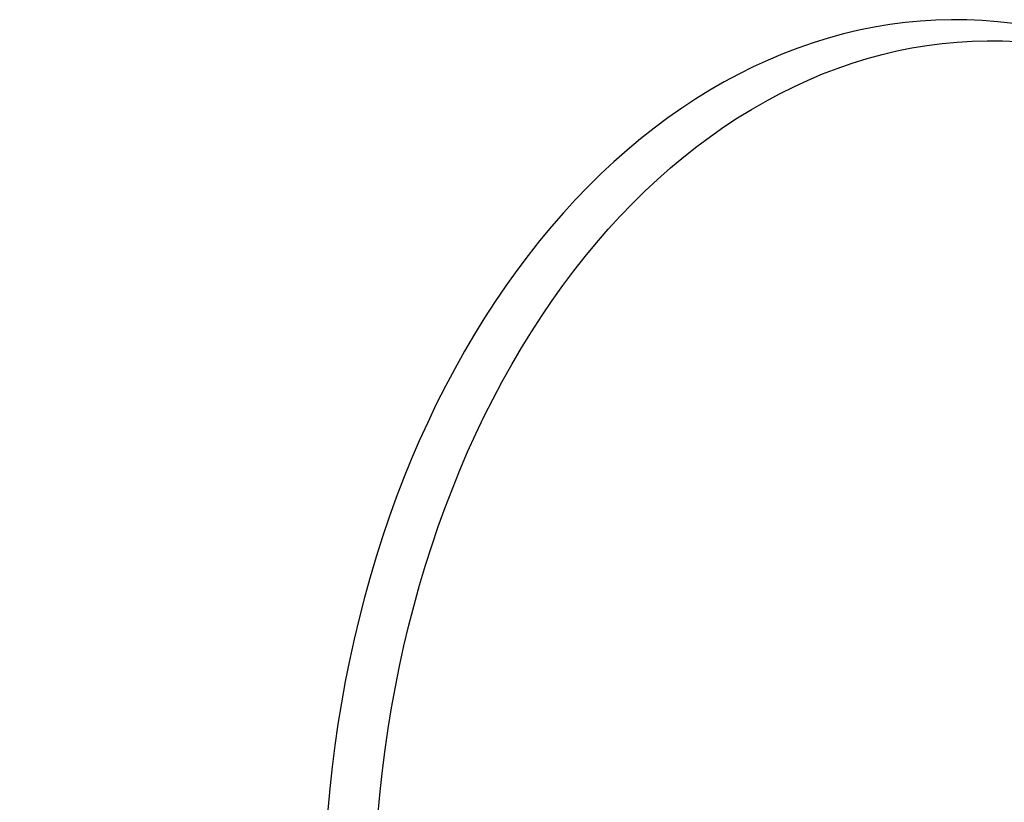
# Model space of a CAD drawing. Header units: millimetres. Extents: x -104 to 128, y -124 to 124.
# Tile 254 of 256: x 106 to 120, y 2 to 13. Entities that reach past the tile are written whole.
import ezdxf

# ---------------------------------------------------------------- set-up
doc = ezdxf.new("R2010")
doc.units = ezdxf.units.MM
doc.header["$MEASUREMENT"] = 0
doc.layers.add('Predefinito', color=5, linetype='Continuous')

msp = doc.modelspace()

# ---------------------------------------------------------------- linework, layer by layer
at = {"layer": 'Predefinito', "extrusion": (0, 1, 0)}
msp.add_lwpolyline([(0.198, 0), (0.183, 1520.521), (0.138, 1521.752), (0.062, 1522.982), (-0.044, 1524.21), (-0.179, 1525.434), (-0.345, 1526.655), (-0.541, 1527.871), (-0.766, 1529.082), (-1.022, 1530.288), (-1.306, 1531.486), (-1.62, 1532.678), (-1.963, 1533.861), (-2.335, 1535.036), (-2.736, 1536.201), (-3.165, 1537.355), (-3.623, 1538.499), (-4.108, 1539.632), (-4.621, 1540.752), (-5.162, 1541.859), (-5.729, 1542.953), (-6.323, 1544.032), (-6.944, 1545.096), (-7.59, 1546.145), (-8.262, 1547.178), (-8.959, 1548.194), (-9.68, 1549.192), (-10.426, 1550.173), (-11.196, 1551.135), (-11.99, 1552.077), (-12.806, 1553), (-13.857, 1554.125), (-119.361, 1659.641)], dxfattribs=at)
at = {"layer": 'Predefinito', "extrusion": (0.707107, 0, 0.707107)}
for points in [[(0, 1076.643), (0.397, 1076.649), (0.806, 1076.669), (1.227, 1076.703), (1.659, 1076.753), (1.88, 1076.785), (2.104, 1076.821), (2.33, 1076.862), (2.559, 1076.907), (2.79, 1076.958), (3.025, 1077.014), (3.261, 1077.076), (3.5, 1077.143), (3.741, 1077.216), (3.984, 1077.295), (4.229, 1077.38), (4.476, 1077.472), (4.725, 1077.57), (4.974, 1077.675), (5.225, 1077.787), (5.478, 1077.907), (5.73, 1078.033), (5.984, 1078.168), (6.237, 1078.31), (6.491, 1078.46), (6.745, 1078.618), (6.997, 1078.785), (7.249, 1078.959), (7.5, 1079.143), (7.749, 1079.334), (7.996, 1079.535), (8.241, 1079.744), (8.484, 1079.962), (8.723, 1080.189), (8.959, 1080.425), (9.19, 1080.67), (9.418, 1080.923), (9.641, 1081.186), (9.858, 1081.457), (10.07, 1081.737), (10.276, 1082.025), (10.475, 1082.322), (10.667, 1082.627), (10.852, 1082.94), (11.029, 1083.26), (11.198, 1083.588), (11.358, 1083.924), (11.509, 1084.266), (11.651, 1084.614), (11.783, 1084.969), (11.904, 1085.329), (12.015, 1085.695), (12.115, 1086.066), (12.204, 1086.441), (12.282, 1086.819), (12.348, 1087.201), (12.403, 1087.586), (12.445, 1087.973), (12.476, 1088.362), (12.494, 1088.752), (12.5, 1089.143), (12.494, 1089.533), (12.476, 1089.923), (12.445, 1090.312), (12.403, 1090.699), (12.348, 1091.084), (12.282, 1091.466), (12.204, 1091.845), (12.115, 1092.22), (12.015, 1092.59), (11.904, 1092.956), (11.783, 1093.316), (11.651, 1093.671), (11.509, 1094.02), (11.358, 1094.362), (11.198, 1094.697), (11.029, 1095.025), (10.852, 1095.346), (10.667, 1095.658), (10.475, 1095.963), (10.276, 1096.26), (10.07, 1096.548), (9.858, 1096.828), (9.641, 1097.099), (9.418, 1097.362), (9.19, 1097.615), (8.959, 1097.86), (8.723, 1098.096), (8.484, 1098.323), (8.241, 1098.541), (7.996, 1098.75), (7.749, 1098.951), (7.5, 1099.143), (7.249, 1099.326), (6.997, 1099.501), (6.745, 1099.667), (6.491, 1099.825), (6.237, 1099.975), (5.984, 1100.117), (5.73, 1100.252), (5.478, 1100.379), (5.225, 1100.498), (4.974, 1100.61), (4.725, 1100.715), (4.476, 1100.814), (4.229, 1100.905), (3.984, 1100.991), (3.741, 1101.07), (3.5, 1101.143), (3.261, 1101.21), (3.025, 1101.271), (2.79, 1101.327), (2.559, 1101.378), (2.33, 1101.424), (2.104, 1101.464), (1.88, 1101.5), (1.659, 1101.532), (1.227, 1101.582), (0.806, 1101.617), (0.397, 1101.636), (0, 1101.643)], [(1.208, 1077.706), (1.491, 1077.74), (1.771, 1077.78), (2.05, 1077.827), (2.326, 1077.88), (2.601, 1077.941), (2.874, 1078.008), (3.145, 1078.081), (3.414, 1078.161), (3.682, 1078.248), (3.947, 1078.341), (4.211, 1078.441), (4.473, 1078.548), (4.733, 1078.662), (4.99, 1078.782), (5.245, 1078.908), (5.495, 1079.04), (5.741, 1079.178), (5.984, 1079.322), (6.222, 1079.471), (6.457, 1079.626), (6.687, 1079.787), (6.914, 1079.953), (7.136, 1080.125), (7.355, 1080.302), (7.569, 1080.485), (7.78, 1080.674), (7.987, 1080.868), (8.189, 1081.069), (8.386, 1081.273), (8.577, 1081.482), (8.762, 1081.694), (8.942, 1081.911), (9.116, 1082.132), (9.284, 1082.357), (9.447, 1082.585), (9.605, 1082.818), (9.757, 1083.055), (9.903, 1083.296), (10.043, 1083.541), (10.178, 1083.789), (10.307, 1084.043), (10.43, 1084.299), (10.546, 1084.558), (10.656, 1084.818), (10.759, 1085.081), (10.855, 1085.345), (10.945, 1085.612), (11.028, 1085.88), (11.104, 1086.15), (11.174, 1086.423), (11.237, 1086.697), (11.293, 1086.973), (11.343, 1087.251), (11.387, 1087.531), (11.423, 1087.813), (11.452, 1088.096), (11.475, 1088.378), (11.49, 1088.66), (11.498, 1088.942), (11.5, 1089.223), (11.494, 1089.504), (11.482, 1089.785), (11.463, 1090.065), (11.437, 1090.345), (11.404, 1090.624), (11.364, 1090.904), (11.318, 1091.182), (11.264, 1091.461), (11.203, 1091.739), (11.136, 1092.015), (11.062, 1092.288), (10.981, 1092.558), (10.894, 1092.826), (10.801, 1093.092), (10.701, 1093.354), (10.595, 1093.614), (10.483, 1093.872), (10.364, 1094.127), (10.239, 1094.379), (10.107, 1094.629), (9.969, 1094.876), (9.825, 1095.12), (9.674, 1095.361), (9.517, 1095.598), (9.356, 1095.83), (9.189, 1096.057), (9.017, 1096.28), (8.84, 1096.499), (8.657, 1096.712), (8.47, 1096.922), (8.277, 1097.126), (8.08, 1097.326), (7.877, 1097.522), (7.669, 1097.712), (7.455, 1097.899), (7.237, 1098.08), (7.014, 1098.256), (6.787, 1098.427), (6.556, 1098.59), (6.323, 1098.748), (6.086, 1098.9), (5.846, 1099.046), (5.602, 1099.186), (5.355, 1099.32), (5.105, 1099.448), (4.851, 1099.569), (4.594, 1099.685), (4.334, 1099.795), (4.07, 1099.898), (3.803, 1099.996), (3.534, 1100.086), (3.263, 1100.17), (2.991, 1100.247), (2.718, 1100.317), (2.444, 1100.38), (2.169, 1100.436), (1.892, 1100.486), (1.615, 1100.529), (1.336, 1100.565), (1.056, 1100.594), (0.775, 1100.616), (0.493, 1100.632), (0.209, 1100.641), (0.009, 1100.643)]]:
    msp.add_lwpolyline(points, dxfattribs=at)
at = {"layer": 'Predefinito', "extrusion": (0.703232, 0.104549, -0.703232)}
msp.add_lwpolyline([(-6.219, 1265.156), (-6.197, 1265.158), (-6.174, 1265.16), (-6.152, 1265.161), (-6.129, 1265.161), (-6.106, 1265.161), (-6.083, 1265.161), (-6.059, 1265.16), (-6.036, 1265.158), (-6.012, 1265.156), (-5.989, 1265.153), (-5.965, 1265.15), (-5.941, 1265.146), (-5.917, 1265.142), (-5.893, 1265.137), (-5.869, 1265.131), (-5.845, 1265.124), (-5.821, 1265.117), (-5.798, 1265.11), (-5.774, 1265.102), (-5.75, 1265.093), (-5.727, 1265.083), (-5.704, 1265.073), (-5.68, 1265.062), (-5.658, 1265.051), (-5.635, 1265.039), (-5.612, 1265.026), (-5.59, 1265.013), (-5.569, 1264.999), (-5.547, 1264.985), (-5.526, 1264.97), (-5.505, 1264.954), (-5.485, 1264.938), (-5.465, 1264.922), (-5.446, 1264.905), (-5.427, 1264.887), (-5.408, 1264.869), (-5.39, 1264.851), (-5.373, 1264.832), (-5.356, 1264.812), (-5.339, 1264.793), (-5.323, 1264.773), (-5.308, 1264.752), (-5.293, 1264.732), (-5.279, 1264.711), (-5.265, 1264.689), (-5.252, 1264.668), (-5.24, 1264.646), (-5.228, 1264.624), (-5.217, 1264.602), (-5.206, 1264.58), (-5.197, 1264.558), (-5.187, 1264.535), (-5.178, 1264.513), (-5.17, 1264.49), (-5.163, 1264.467), (-5.156, 1264.445), (-5.149, 1264.422), (-5.143, 1264.399), (-5.138, 1264.377), (-5.134, 1264.354), (-5.129, 1264.332), (-5.126, 1264.31), (-5.123, 1264.287), (-5.12, 1264.265)], dxfattribs=at)
at = {"layer": 'Predefinito', "extrusion": (0.707089, 0.00701, -0.707089)}
msp.add_lwpolyline([(10.309, 1259.048), (10.332, 1259.048), (10.354, 1259.047), (10.377, 1259.046), (10.399, 1259.044), (10.422, 1259.042), (10.445, 1259.039), (10.468, 1259.036), (10.491, 1259.032), (10.515, 1259.028), (10.538, 1259.023), (10.561, 1259.017), (10.585, 1259.011), (10.608, 1259.004), (10.632, 1258.997), (10.655, 1258.989), (10.678, 1258.98), (10.701, 1258.971), (10.724, 1258.961), (10.747, 1258.95), (10.769, 1258.939), (10.792, 1258.927), (10.814, 1258.915), (10.836, 1258.902), (10.858, 1258.888), (10.879, 1258.874), (10.9, 1258.86), (10.921, 1258.844), (10.941, 1258.828), (10.961, 1258.812), (10.981, 1258.795), (11, 1258.778), (11.019, 1258.76), (11.037, 1258.741), (11.054, 1258.722), (11.072, 1258.703), (11.088, 1258.683), (11.104, 1258.663), (11.12, 1258.643), (11.135, 1258.622), (11.15, 1258.601), (11.163, 1258.579), (11.177, 1258.557), (11.189, 1258.535), (11.201, 1258.513), (11.213, 1258.491), (11.224, 1258.468), (11.234, 1258.445), (11.244, 1258.422), (11.253, 1258.399), (11.261, 1258.376), (11.269, 1258.353), (11.276, 1258.33), (11.282, 1258.306), (11.288, 1258.283), (11.294, 1258.26), (11.298, 1258.237), (11.303, 1258.213), (11.306, 1258.19), (11.309, 1258.167), (11.312, 1258.145), (11.314, 1258.122), (11.315, 1258.099), (11.316, 1258.077), (11.316, 1258.055)], dxfattribs=at)
at = {"layer": 'Predefinito', "extrusion": (-0.688852, -0.225753, 0.688852)}
msp.add_lwpolyline([(26.175, 1284.718), (26.153, 1284.722), (26.131, 1284.726), (26.109, 1284.73), (26.086, 1284.733), (26.063, 1284.736), (26.04, 1284.738), (26.017, 1284.74), (25.993, 1284.741), (25.97, 1284.742), (25.946, 1284.742), (25.922, 1284.742), (25.898, 1284.741), (25.873, 1284.739), (25.849, 1284.737), (25.825, 1284.734), (25.8, 1284.73), (25.776, 1284.726), (25.751, 1284.721), (25.727, 1284.716), (25.702, 1284.71), (25.678, 1284.703), (25.653, 1284.696), (25.629, 1284.688), (25.605, 1284.679), (25.581, 1284.67), (25.557, 1284.66), (25.534, 1284.649), (25.511, 1284.638), (25.488, 1284.626), (25.465, 1284.614), (25.442, 1284.601), (25.42, 1284.588), (25.399, 1284.573), (25.377, 1284.559), (25.356, 1284.544), (25.336, 1284.528), (25.316, 1284.512), (25.296, 1284.495), (25.277, 1284.478), (25.258, 1284.46), (25.24, 1284.442), (25.223, 1284.424), (25.206, 1284.405), (25.189, 1284.386), (25.173, 1284.366), (25.158, 1284.346), (25.143, 1284.326), (25.129, 1284.306), (25.115, 1284.285), (25.102, 1284.264), (25.089, 1284.243), (25.077, 1284.222), (25.066, 1284.201), (25.055, 1284.179), (25.045, 1284.158), (25.035, 1284.136), (25.026, 1284.114), (25.018, 1284.093), (25.01, 1284.071), (25.003, 1284.049), (24.996, 1284.027), (24.99, 1284.006), (24.984, 1283.984), (24.979, 1283.962)], dxfattribs=at)
at = {"layer": 'Predefinito', "extrusion": (0.690776, 0.213675, -0.690776)}
msp.add_lwpolyline([(-24.235, 1282.185), (-24.214, 1282.189), (-24.192, 1282.193), (-24.169, 1282.197), (-24.147, 1282.2), (-24.124, 1282.202), (-24.101, 1282.204), (-24.077, 1282.206), (-24.054, 1282.207), (-24.03, 1282.207), (-24.006, 1282.207), (-23.982, 1282.206), (-23.958, 1282.205), (-23.934, 1282.203), (-23.91, 1282.2), (-23.885, 1282.197), (-23.861, 1282.193), (-23.836, 1282.189), (-23.812, 1282.184), (-23.787, 1282.178), (-23.763, 1282.172), (-23.739, 1282.165), (-23.714, 1282.157), (-23.69, 1282.149), (-23.666, 1282.14), (-23.642, 1282.13), (-23.619, 1282.12), (-23.595, 1282.11), (-23.572, 1282.098), (-23.549, 1282.086), (-23.527, 1282.073), (-23.505, 1282.06), (-23.483, 1282.046), (-23.461, 1282.032), (-23.44, 1282.017), (-23.419, 1282.002), (-23.399, 1281.986), (-23.379, 1281.969), (-23.36, 1281.952), (-23.341, 1281.935), (-23.322, 1281.917), (-23.304, 1281.899), (-23.287, 1281.88), (-23.27, 1281.861), (-23.254, 1281.842), (-23.238, 1281.822), (-23.223, 1281.802), (-23.208, 1281.782), (-23.194, 1281.761), (-23.181, 1281.741), (-23.168, 1281.72), (-23.155, 1281.698), (-23.144, 1281.677), (-23.133, 1281.656), (-23.122, 1281.634), (-23.112, 1281.612), (-23.103, 1281.591), (-23.094, 1281.569), (-23.086, 1281.547), (-23.078, 1281.525), (-23.071, 1281.503), (-23.065, 1281.481), (-23.059, 1281.46), (-23.053, 1281.438), (-23.049, 1281.416)], dxfattribs=at)
at = {"layer": 'Predefinito', "extrusion": (-0.692591, -0.201582, 0.692591)}
msp.add_lwpolyline([(22.281, 1279.777), (22.259, 1279.781), (22.237, 1279.785), (22.215, 1279.788), (22.192, 1279.791), (22.169, 1279.793), (22.146, 1279.795), (22.123, 1279.796), (22.099, 1279.797), (22.075, 1279.797), (22.052, 1279.796), (22.028, 1279.795), (22.004, 1279.794), (21.979, 1279.791), (21.955, 1279.789), (21.931, 1279.785), (21.906, 1279.781), (21.882, 1279.776), (21.857, 1279.771), (21.833, 1279.765), (21.809, 1279.758), (21.784, 1279.751), (21.76, 1279.743), (21.736, 1279.735), (21.712, 1279.726), (21.689, 1279.716), (21.665, 1279.705), (21.642, 1279.694), (21.619, 1279.683), (21.596, 1279.67), (21.574, 1279.657), (21.552, 1279.644), (21.53, 1279.63), (21.508, 1279.615), (21.487, 1279.6), (21.467, 1279.584), (21.447, 1279.568), (21.427, 1279.552), (21.408, 1279.534), (21.389, 1279.517), (21.371, 1279.499), (21.353, 1279.48), (21.336, 1279.461), (21.319, 1279.442), (21.303, 1279.423), (21.288, 1279.403), (21.273, 1279.383), (21.258, 1279.362), (21.245, 1279.341), (21.231, 1279.321), (21.219, 1279.299), (21.207, 1279.278), (21.195, 1279.257), (21.184, 1279.235), (21.174, 1279.213), (21.164, 1279.191), (21.155, 1279.17), (21.147, 1279.148), (21.139, 1279.126), (21.131, 1279.104), (21.125, 1279.082), (21.118, 1279.06), (21.113, 1279.038), (21.108, 1279.016), (21.103, 1278.995)], dxfattribs=at)
at = {"layer": 'Predefinito', "extrusion": (0.6847, 0.249745, -0.6847)}
msp.add_lwpolyline([(-29.986, 1290.124), (-29.965, 1290.129), (-29.943, 1290.133), (-29.92, 1290.138), (-29.898, 1290.141), (-29.875, 1290.145), (-29.852, 1290.147), (-29.829, 1290.15), (-29.806, 1290.151), (-29.782, 1290.153), (-29.758, 1290.153), (-29.734, 1290.153), (-29.71, 1290.153), (-29.686, 1290.152), (-29.661, 1290.15), (-29.637, 1290.148), (-29.612, 1290.145), (-29.587, 1290.141), (-29.563, 1290.137), (-29.538, 1290.132), (-29.513, 1290.126), (-29.489, 1290.12), (-29.464, 1290.113), (-29.44, 1290.106), (-29.416, 1290.098), (-29.392, 1290.089), (-29.368, 1290.08), (-29.344, 1290.07), (-29.32, 1290.059), (-29.297, 1290.048), (-29.274, 1290.036), (-29.252, 1290.024), (-29.229, 1290.011), (-29.207, 1289.997), (-29.185, 1289.983), (-29.164, 1289.968), (-29.143, 1289.953), (-29.123, 1289.937), (-29.103, 1289.921), (-29.083, 1289.904), (-29.064, 1289.887), (-29.046, 1289.869), (-29.028, 1289.851), (-29.01, 1289.833), (-28.993, 1289.814), (-28.977, 1289.795), (-28.961, 1289.776), (-28.946, 1289.756), (-28.931, 1289.736), (-28.917, 1289.715), (-28.903, 1289.695), (-28.89, 1289.674), (-28.878, 1289.653), (-28.866, 1289.632), (-28.855, 1289.611), (-28.844, 1289.59), (-28.834, 1289.568), (-28.824, 1289.547), (-28.815, 1289.525), (-28.807, 1289.503), (-28.799, 1289.482), (-28.792, 1289.46), (-28.785, 1289.439), (-28.779, 1289.417), (-28.774, 1289.396)], dxfattribs=at)
at = {"layer": 'Predefinito', "extrusion": (-0.675194, -0.29703, 0.675194)}
msp.add_lwpolyline([(37.325, 1302.221), (37.303, 1302.227), (37.282, 1302.232), (37.26, 1302.238), (37.237, 1302.242), (37.215, 1302.247), (37.192, 1302.25), (37.169, 1302.254), (37.145, 1302.256), (37.122, 1302.259), (37.098, 1302.26), (37.074, 1302.261), (37.05, 1302.262), (37.025, 1302.262), (37.001, 1302.261), (36.976, 1302.26), (36.952, 1302.258), (36.927, 1302.256), (36.902, 1302.252), (36.877, 1302.249), (36.852, 1302.244), (36.828, 1302.239), (36.803, 1302.233), (36.778, 1302.227), (36.754, 1302.22), (36.729, 1302.212), (36.705, 1302.204), (36.681, 1302.195), (36.657, 1302.186), (36.633, 1302.175), (36.609, 1302.165), (36.586, 1302.153), (36.563, 1302.141), (36.541, 1302.128), (36.518, 1302.115), (36.497, 1302.102), (36.475, 1302.087), (36.454, 1302.072), (36.433, 1302.057), (36.413, 1302.041), (36.393, 1302.025), (36.374, 1302.008), (36.355, 1301.991), (36.337, 1301.973), (36.319, 1301.955), (36.302, 1301.937), (36.285, 1301.918), (36.269, 1301.899), (36.253, 1301.88), (36.238, 1301.86), (36.224, 1301.84), (36.21, 1301.82), (36.197, 1301.799), (36.184, 1301.779), (36.172, 1301.758), (36.16, 1301.737), (36.149, 1301.716), (36.139, 1301.695), (36.129, 1301.674), (36.119, 1301.653), (36.111, 1301.632), (36.102, 1301.61), (36.095, 1301.589), (36.088, 1301.568), (36.081, 1301.547)], dxfattribs=at)
at = {"layer": 'Predefinito', "extrusion": (-0.651457, -0.388854, 0.651457)}
msp.add_lwpolyline([(50.821, 1331.014), (50.8, 1331.022), (50.779, 1331.029), (50.758, 1331.036), (50.736, 1331.043), (50.714, 1331.049), (50.691, 1331.054), (50.668, 1331.06), (50.645, 1331.064), (50.622, 1331.068), (50.598, 1331.072), (50.575, 1331.075), (50.551, 1331.078), (50.526, 1331.08), (50.502, 1331.081), (50.477, 1331.082), (50.452, 1331.082), (50.428, 1331.081), (50.403, 1331.08), (50.378, 1331.079), (50.352, 1331.076), (50.327, 1331.073), (50.302, 1331.07), (50.277, 1331.065), (50.252, 1331.06), (50.227, 1331.055), (50.202, 1331.048), (50.177, 1331.041), (50.152, 1331.034), (50.128, 1331.026), (50.104, 1331.017), (50.08, 1331.007), (50.056, 1330.997), (50.032, 1330.986), (50.009, 1330.975), (49.986, 1330.963), (49.963, 1330.951), (49.941, 1330.938), (49.919, 1330.924), (49.898, 1330.91), (49.877, 1330.895), (49.856, 1330.88), (49.836, 1330.864), (49.816, 1330.848), (49.797, 1330.832), (49.778, 1330.815), (49.76, 1330.798), (49.743, 1330.78), (49.725, 1330.762), (49.709, 1330.744), (49.693, 1330.725), (49.677, 1330.706), (49.662, 1330.687), (49.648, 1330.667), (49.634, 1330.648), (49.621, 1330.628), (49.608, 1330.608), (49.596, 1330.588), (49.584, 1330.567), (49.573, 1330.547), (49.563, 1330.527), (49.553, 1330.506), (49.544, 1330.486), (49.535, 1330.465), (49.527, 1330.444)], dxfattribs=at)
at = {"layer": 'Predefinito', "extrusion": (0.621463, 0.477039, -0.621463)}
msp.add_lwpolyline([(-62.73, 1364.93), (-62.71, 1364.94), (-62.689, 1364.949), (-62.669, 1364.957), (-62.647, 1364.965), (-62.626, 1364.973), (-62.604, 1364.98), (-62.581, 1364.987), (-62.559, 1364.994), (-62.536, 1365), (-62.512, 1365.005), (-62.489, 1365.01), (-62.465, 1365.014), (-62.441, 1365.018), (-62.417, 1365.021), (-62.392, 1365.024), (-62.368, 1365.026), (-62.343, 1365.027), (-62.318, 1365.028), (-62.293, 1365.028), (-62.267, 1365.027), (-62.242, 1365.026), (-62.217, 1365.024), (-62.191, 1365.022), (-62.166, 1365.019), (-62.141, 1365.015), (-62.115, 1365.011), (-62.09, 1365.006), (-62.065, 1365), (-62.04, 1364.994), (-62.015, 1364.987), (-61.99, 1364.979), (-61.966, 1364.971), (-61.941, 1364.962), (-61.917, 1364.952), (-61.894, 1364.942), (-61.87, 1364.931), (-61.847, 1364.92), (-61.824, 1364.908), (-61.802, 1364.895), (-61.78, 1364.882), (-61.758, 1364.869), (-61.737, 1364.854), (-61.716, 1364.84), (-61.696, 1364.825), (-61.676, 1364.809), (-61.656, 1364.793), (-61.637, 1364.777), (-61.619, 1364.76), (-61.601, 1364.743), (-61.583, 1364.726), (-61.567, 1364.708), (-61.55, 1364.69), (-61.534, 1364.672), (-61.519, 1364.653), (-61.505, 1364.634), (-61.49, 1364.615), (-61.477, 1364.596), (-61.464, 1364.577), (-61.451, 1364.557), (-61.439, 1364.538), (-61.428, 1364.518), (-61.417, 1364.498), (-61.407, 1364.478), (-61.397, 1364.458)], dxfattribs=at)
at = {"layer": 'Predefinito', "extrusion": (-0.604093, -0.519753, 0.604093)}
msp.add_lwpolyline([(68.105, 1383.44), (68.085, 1383.45), (68.065, 1383.46), (68.045, 1383.469), (68.024, 1383.478), (68.002, 1383.487), (67.981, 1383.495), (67.958, 1383.502), (67.936, 1383.509), (67.913, 1383.516), (67.89, 1383.522), (67.867, 1383.528), (67.843, 1383.533), (67.819, 1383.538), (67.795, 1383.542), (67.771, 1383.545), (67.746, 1383.548), (67.721, 1383.55), (67.696, 1383.552), (67.671, 1383.553), (67.646, 1383.553), (67.621, 1383.553), (67.595, 1383.552), (67.57, 1383.55), (67.544, 1383.548), (67.519, 1383.545), (67.494, 1383.542), (67.468, 1383.537), (67.443, 1383.533), (67.418, 1383.527), (67.392, 1383.521), (67.367, 1383.514), (67.343, 1383.507), (67.318, 1383.498), (67.294, 1383.49), (67.27, 1383.48), (67.246, 1383.47), (67.222, 1383.46), (67.199, 1383.449), (67.176, 1383.437), (67.154, 1383.425), (67.132, 1383.412), (67.11, 1383.398), (67.089, 1383.385), (67.068, 1383.37), (67.047, 1383.355), (67.027, 1383.34), (67.008, 1383.325), (66.989, 1383.308), (66.97, 1383.292), (66.952, 1383.275), (66.935, 1383.258), (66.918, 1383.241), (66.901, 1383.223), (66.886, 1383.205), (66.87, 1383.186), (66.855, 1383.168), (66.841, 1383.149), (66.828, 1383.13), (66.814, 1383.111), (66.802, 1383.092), (66.79, 1383.073), (66.778, 1383.053), (66.767, 1383.034), (66.757, 1383.014)], dxfattribs=at)
at = {"layer": 'Predefinito', "extrusion": (0.594813, 0.540735, -0.594813)}
msp.add_lwpolyline([(-70.65, 1393.009), (-70.631, 1393.02), (-70.611, 1393.03), (-70.59, 1393.039), (-70.569, 1393.048), (-70.548, 1393.057), (-70.527, 1393.066), (-70.505, 1393.074), (-70.482, 1393.081), (-70.46, 1393.088), (-70.437, 1393.095), (-70.413, 1393.101), (-70.39, 1393.106), (-70.366, 1393.111), (-70.342, 1393.115), (-70.318, 1393.119), (-70.293, 1393.123), (-70.268, 1393.125), (-70.243, 1393.127), (-70.218, 1393.129), (-70.193, 1393.129), (-70.168, 1393.13), (-70.142, 1393.129), (-70.117, 1393.128), (-70.091, 1393.126), (-70.066, 1393.124), (-70.04, 1393.121), (-70.015, 1393.117), (-69.99, 1393.112), (-69.964, 1393.107), (-69.939, 1393.101), (-69.914, 1393.095), (-69.889, 1393.088), (-69.864, 1393.08), (-69.84, 1393.072), (-69.816, 1393.063), (-69.792, 1393.053), (-69.768, 1393.043), (-69.744, 1393.032), (-69.721, 1393.021), (-69.699, 1393.009), (-69.676, 1392.997), (-69.654, 1392.984), (-69.633, 1392.97), (-69.612, 1392.956), (-69.591, 1392.942), (-69.571, 1392.927), (-69.551, 1392.911), (-69.532, 1392.896), (-69.513, 1392.879), (-69.495, 1392.863), (-69.477, 1392.846), (-69.46, 1392.829), (-69.443, 1392.811), (-69.427, 1392.794), (-69.411, 1392.776), (-69.396, 1392.757), (-69.382, 1392.739), (-69.368, 1392.72), (-69.354, 1392.701), (-69.341, 1392.682), (-69.329, 1392.663), (-69.317, 1392.644), (-69.306, 1392.625), (-69.295, 1392.605)], dxfattribs=at)
at = {"layer": 'Predefinito', "extrusion": (-0.599499, -0.530285, 0.599499)}
msp.add_lwpolyline([(69.391, 1388.205), (69.371, 1388.215), (69.351, 1388.225), (69.33, 1388.234), (69.309, 1388.243), (69.288, 1388.252), (69.266, 1388.26), (69.244, 1388.268), (69.222, 1388.275), (69.199, 1388.282), (69.176, 1388.289), (69.153, 1388.294), (69.129, 1388.3), (69.106, 1388.304), (69.081, 1388.309), (69.057, 1388.312), (69.032, 1388.315), (69.008, 1388.318), (68.983, 1388.32), (68.958, 1388.321), (68.932, 1388.321), (68.907, 1388.321), (68.882, 1388.321), (68.856, 1388.319), (68.831, 1388.317), (68.805, 1388.315), (68.78, 1388.311), (68.754, 1388.307), (68.729, 1388.303), (68.704, 1388.297), (68.679, 1388.291), (68.654, 1388.285), (68.629, 1388.277), (68.604, 1388.269), (68.58, 1388.261), (68.555, 1388.252), (68.532, 1388.242), (68.508, 1388.232), (68.485, 1388.221), (68.462, 1388.209), (68.439, 1388.197), (68.417, 1388.184), (68.395, 1388.171), (68.374, 1388.158), (68.353, 1388.143), (68.332, 1388.129), (68.312, 1388.114), (68.292, 1388.098), (68.273, 1388.082), (68.254, 1388.066), (68.236, 1388.049), (68.219, 1388.032), (68.202, 1388.015), (68.185, 1387.997), (68.169, 1387.979), (68.154, 1387.961), (68.139, 1387.943), (68.124, 1387.924), (68.11, 1387.905), (68.097, 1387.887), (68.084, 1387.867), (68.072, 1387.848), (68.06, 1387.829), (68.049, 1387.809), (68.039, 1387.79)], dxfattribs=at)
at = {"layer": 'Predefinito', "extrusion": (0.585197, 0.561327, -0.585197)}
msp.add_lwpolyline([(-73.087, 1402.697), (-73.068, 1402.708), (-73.048, 1402.718), (-73.027, 1402.728), (-73.007, 1402.738), (-72.986, 1402.747), (-72.964, 1402.756), (-72.942, 1402.764), (-72.92, 1402.772), (-72.898, 1402.779), (-72.875, 1402.786), (-72.852, 1402.793), (-72.828, 1402.799), (-72.805, 1402.804), (-72.781, 1402.809), (-72.756, 1402.813), (-72.732, 1402.816), (-72.707, 1402.819), (-72.682, 1402.822), (-72.657, 1402.824), (-72.632, 1402.825), (-72.607, 1402.825), (-72.581, 1402.825), (-72.556, 1402.825), (-72.53, 1402.823), (-72.505, 1402.821), (-72.479, 1402.818), (-72.454, 1402.815), (-72.428, 1402.811), (-72.403, 1402.806), (-72.377, 1402.801), (-72.352, 1402.795), (-72.327, 1402.788), (-72.302, 1402.781), (-72.278, 1402.773), (-72.253, 1402.764), (-72.229, 1402.755), (-72.205, 1402.745), (-72.182, 1402.735), (-72.159, 1402.724), (-72.136, 1402.712), (-72.113, 1402.7), (-72.091, 1402.688), (-72.069, 1402.674), (-72.048, 1402.661), (-72.027, 1402.647), (-72.007, 1402.632), (-71.987, 1402.617), (-71.967, 1402.602), (-71.948, 1402.586), (-71.929, 1402.569), (-71.911, 1402.553), (-71.894, 1402.536), (-71.877, 1402.519), (-71.861, 1402.501), (-71.845, 1402.483), (-71.829, 1402.465), (-71.814, 1402.447), (-71.8, 1402.429), (-71.786, 1402.41), (-71.773, 1402.391), (-71.76, 1402.372), (-71.748, 1402.353), (-71.737, 1402.334), (-71.726, 1402.315)], dxfattribs=at)
at = {"layer": 'Predefinito', "extrusion": (0.543526, 0.639656, -0.543526)}
msp.add_lwpolyline([(-81.81, 1442.138), (-81.791, 1442.15), (-81.772, 1442.161), (-81.752, 1442.172), (-81.732, 1442.183), (-81.711, 1442.193), (-81.69, 1442.203), (-81.669, 1442.213), (-81.647, 1442.222), (-81.625, 1442.231), (-81.603, 1442.239), (-81.58, 1442.247), (-81.557, 1442.254), (-81.534, 1442.261), (-81.51, 1442.267), (-81.486, 1442.272), (-81.462, 1442.277), (-81.437, 1442.282), (-81.413, 1442.286), (-81.388, 1442.289), (-81.363, 1442.291), (-81.337, 1442.293), (-81.312, 1442.295), (-81.287, 1442.296), (-81.261, 1442.296), (-81.235, 1442.295), (-81.21, 1442.294), (-81.184, 1442.292), (-81.158, 1442.289), (-81.133, 1442.286), (-81.107, 1442.282), (-81.082, 1442.278), (-81.056, 1442.272), (-81.031, 1442.266), (-81.006, 1442.26), (-80.981, 1442.253), (-80.957, 1442.245), (-80.932, 1442.237), (-80.908, 1442.228), (-80.884, 1442.218), (-80.861, 1442.208), (-80.837, 1442.197), (-80.815, 1442.186), (-80.792, 1442.174), (-80.77, 1442.161), (-80.748, 1442.148), (-80.727, 1442.135), (-80.706, 1442.121), (-80.686, 1442.107), (-80.666, 1442.092), (-80.647, 1442.077), (-80.628, 1442.061), (-80.609, 1442.046), (-80.591, 1442.029), (-80.574, 1442.013), (-80.557, 1441.996), (-80.541, 1441.979), (-80.525, 1441.961), (-80.509, 1441.944), (-80.495, 1441.926), (-80.48, 1441.908), (-80.467, 1441.89), (-80.453, 1441.872), (-80.441, 1441.853), (-80.428, 1441.835)], dxfattribs=at)
at = {"layer": 'Predefinito', "extrusion": (0.496793, 0.711613, -0.496793)}
msp.add_lwpolyline([(-89.081, 1481.777), (-89.062, 1481.79), (-89.044, 1481.802), (-89.025, 1481.814), (-89.005, 1481.826), (-88.985, 1481.838), (-88.965, 1481.849), (-88.944, 1481.859), (-88.923, 1481.869), (-88.901, 1481.879), (-88.879, 1481.888), (-88.857, 1481.897), (-88.834, 1481.905), (-88.811, 1481.913), (-88.788, 1481.921), (-88.764, 1481.927), (-88.74, 1481.934), (-88.716, 1481.939), (-88.691, 1481.944), (-88.667, 1481.949), (-88.642, 1481.953), (-88.616, 1481.956), (-88.591, 1481.959), (-88.566, 1481.961), (-88.54, 1481.962), (-88.515, 1481.963), (-88.489, 1481.963), (-88.463, 1481.962), (-88.437, 1481.961), (-88.412, 1481.959), (-88.386, 1481.956), (-88.36, 1481.953), (-88.335, 1481.949), (-88.309, 1481.944), (-88.284, 1481.939), (-88.259, 1481.933), (-88.234, 1481.926), (-88.209, 1481.919), (-88.184, 1481.911), (-88.16, 1481.903), (-88.136, 1481.894), (-88.112, 1481.884), (-88.089, 1481.874), (-88.066, 1481.863), (-88.043, 1481.852), (-88.021, 1481.84), (-87.999, 1481.828), (-87.978, 1481.815), (-87.957, 1481.802), (-87.936, 1481.788), (-87.916, 1481.774), (-87.896, 1481.759), (-87.877, 1481.744), (-87.858, 1481.729), (-87.84, 1481.713), (-87.822, 1481.697), (-87.805, 1481.681), (-87.788, 1481.664), (-87.772, 1481.648), (-87.757, 1481.631), (-87.741, 1481.613), (-87.727, 1481.596), (-87.713, 1481.578), (-87.699, 1481.56), (-87.686, 1481.542)], dxfattribs=at)
at = {"layer": 'Predefinito', "extrusion": (0.444976, 0.77717, -0.444976)}
msp.add_lwpolyline([(-95.117, 1520.516), (-95.1, 1520.53), (-95.081, 1520.543), (-95.063, 1520.556), (-95.044, 1520.568), (-95.024, 1520.581), (-95.004, 1520.592), (-94.984, 1520.604), (-94.963, 1520.615), (-94.942, 1520.626), (-94.921, 1520.636), (-94.899, 1520.646), (-94.876, 1520.655), (-94.854, 1520.664), (-94.831, 1520.672), (-94.807, 1520.68), (-94.784, 1520.687), (-94.76, 1520.694), (-94.735, 1520.7), (-94.711, 1520.705), (-94.686, 1520.71), (-94.661, 1520.714), (-94.636, 1520.718), (-94.611, 1520.721), (-94.585, 1520.724), (-94.56, 1520.725), (-94.534, 1520.726), (-94.508, 1520.727), (-94.482, 1520.727), (-94.457, 1520.726), (-94.431, 1520.724), (-94.405, 1520.722), (-94.379, 1520.719), (-94.354, 1520.716), (-94.328, 1520.711), (-94.303, 1520.706), (-94.277, 1520.701), (-94.252, 1520.695), (-94.227, 1520.688), (-94.203, 1520.681), (-94.179, 1520.673), (-94.154, 1520.664), (-94.131, 1520.655), (-94.107, 1520.645), (-94.084, 1520.635), (-94.061, 1520.624), (-94.039, 1520.612), (-94.017, 1520.6), (-93.995, 1520.588), (-93.974, 1520.575), (-93.953, 1520.562), (-93.933, 1520.548), (-93.913, 1520.534), (-93.894, 1520.52), (-93.875, 1520.505), (-93.857, 1520.489), (-93.839, 1520.474), (-93.821, 1520.458), (-93.805, 1520.442), (-93.788, 1520.426), (-93.772, 1520.409), (-93.757, 1520.392), (-93.742, 1520.375), (-93.728, 1520.358), (-93.714, 1520.341)], dxfattribs=at)
at = {"layer": 'Predefinito', "extrusion": (0.438138, 0.784901, -0.438138)}
msp.add_lwpolyline([(-95.794, 1525.241), (-95.776, 1525.255), (-95.758, 1525.268), (-95.74, 1525.281), (-95.721, 1525.293), (-95.701, 1525.306), (-95.681, 1525.318), (-95.661, 1525.329), (-95.64, 1525.34), (-95.619, 1525.351), (-95.598, 1525.361), (-95.576, 1525.371), (-95.554, 1525.381), (-95.531, 1525.39), (-95.508, 1525.398), (-95.485, 1525.406), (-95.461, 1525.413), (-95.437, 1525.42), (-95.413, 1525.426), (-95.388, 1525.432), (-95.364, 1525.437), (-95.339, 1525.441), (-95.314, 1525.445), (-95.288, 1525.448), (-95.263, 1525.451), (-95.237, 1525.453), (-95.212, 1525.454), (-95.186, 1525.455), (-95.16, 1525.454), (-95.134, 1525.454), (-95.108, 1525.452), (-95.083, 1525.45), (-95.057, 1525.447), (-95.031, 1525.444), (-95.006, 1525.44), (-94.98, 1525.435), (-94.955, 1525.43), (-94.93, 1525.424), (-94.905, 1525.417), (-94.88, 1525.41), (-94.856, 1525.402), (-94.832, 1525.393), (-94.808, 1525.384), (-94.784, 1525.375), (-94.761, 1525.364), (-94.738, 1525.354), (-94.716, 1525.342), (-94.694, 1525.33), (-94.672, 1525.318), (-94.651, 1525.305), (-94.63, 1525.292), (-94.61, 1525.279), (-94.59, 1525.265), (-94.571, 1525.25), (-94.552, 1525.235), (-94.533, 1525.22), (-94.515, 1525.205), (-94.498, 1525.189), (-94.481, 1525.173), (-94.464, 1525.157), (-94.448, 1525.14), (-94.433, 1525.123), (-94.418, 1525.106), (-94.404, 1525.089), (-94.39, 1525.072)], dxfattribs=at)
at = {"layer": 'Predefinito', "extrusion": (0.431244, 0.792501, -0.431244)}
msp.add_lwpolyline([(-96.452, 1529.916), (-96.434, 1529.93), (-96.416, 1529.943), (-96.398, 1529.956), (-96.379, 1529.969), (-96.36, 1529.981), (-96.34, 1529.993), (-96.32, 1530.005), (-96.299, 1530.016), (-96.278, 1530.027), (-96.256, 1530.038), (-96.234, 1530.048), (-96.212, 1530.057), (-96.19, 1530.066), (-96.167, 1530.075), (-96.143, 1530.083), (-96.12, 1530.09), (-96.096, 1530.097), (-96.072, 1530.103), (-96.047, 1530.109), (-96.022, 1530.114), (-95.998, 1530.119), (-95.972, 1530.123), (-95.947, 1530.126), (-95.922, 1530.129), (-95.896, 1530.131), (-95.871, 1530.132), (-95.845, 1530.133), (-95.819, 1530.133), (-95.793, 1530.132), (-95.767, 1530.131), (-95.741, 1530.129), (-95.716, 1530.126), (-95.69, 1530.123), (-95.665, 1530.119), (-95.639, 1530.114), (-95.614, 1530.109), (-95.589, 1530.103), (-95.564, 1530.096), (-95.539, 1530.089), (-95.515, 1530.081), (-95.49, 1530.073), (-95.467, 1530.064), (-95.443, 1530.054), (-95.42, 1530.044), (-95.397, 1530.034), (-95.374, 1530.023), (-95.352, 1530.011), (-95.331, 1529.999), (-95.309, 1529.986), (-95.289, 1529.973), (-95.268, 1529.959), (-95.248, 1529.945), (-95.229, 1529.931), (-95.21, 1529.916), (-95.191, 1529.901), (-95.173, 1529.886), (-95.156, 1529.87), (-95.139, 1529.854), (-95.122, 1529.838), (-95.106, 1529.822), (-95.09, 1529.805), (-95.075, 1529.788), (-95.061, 1529.771), (-95.047, 1529.754)], dxfattribs=at)
at = {"layer": 'Predefinito', "extrusion": (0.417297, 0.807295, -0.417297)}
msp.add_lwpolyline([(-97.713, 1539.106), (-97.696, 1539.119), (-97.678, 1539.133), (-97.659, 1539.146), (-97.641, 1539.159), (-97.621, 1539.171), (-97.602, 1539.184), (-97.581, 1539.195), (-97.561, 1539.207), (-97.54, 1539.218), (-97.519, 1539.229), (-97.497, 1539.239), (-97.475, 1539.248), (-97.452, 1539.258), (-97.429, 1539.266), (-97.406, 1539.275), (-97.382, 1539.282), (-97.359, 1539.289), (-97.334, 1539.296), (-97.31, 1539.302), (-97.285, 1539.307), (-97.261, 1539.312), (-97.235, 1539.316), (-97.21, 1539.32), (-97.185, 1539.323), (-97.159, 1539.325), (-97.134, 1539.326), (-97.108, 1539.327), (-97.082, 1539.328), (-97.056, 1539.327), (-97.03, 1539.326), (-97.005, 1539.324), (-96.979, 1539.322), (-96.953, 1539.319), (-96.928, 1539.315), (-96.902, 1539.311), (-96.877, 1539.306), (-96.852, 1539.3), (-96.827, 1539.294), (-96.802, 1539.287), (-96.777, 1539.279), (-96.753, 1539.271), (-96.729, 1539.262), (-96.705, 1539.253), (-96.682, 1539.243), (-96.659, 1539.232), (-96.637, 1539.221), (-96.614, 1539.21), (-96.593, 1539.198), (-96.571, 1539.186), (-96.55, 1539.173), (-96.53, 1539.159), (-96.51, 1539.146), (-96.49, 1539.131), (-96.471, 1539.117), (-96.452, 1539.102), (-96.434, 1539.087), (-96.416, 1539.071), (-96.399, 1539.055), (-96.383, 1539.039), (-96.366, 1539.023), (-96.351, 1539.006), (-96.336, 1538.99), (-96.321, 1538.973), (-96.307, 1538.956)], dxfattribs=at)
at = {"layer": 'Predefinito', "extrusion": (0.388778, 0.835286, -0.388778)}
msp.add_lwpolyline([(-100.029, 1556.801), (-100.011, 1556.815), (-99.994, 1556.829), (-99.976, 1556.842), (-99.957, 1556.855), (-99.938, 1556.868), (-99.918, 1556.881), (-99.899, 1556.893), (-99.878, 1556.905), (-99.857, 1556.916), (-99.836, 1556.927), (-99.815, 1556.938), (-99.793, 1556.948), (-99.77, 1556.957), (-99.748, 1556.966), (-99.724, 1556.975), (-99.701, 1556.983), (-99.677, 1556.991), (-99.653, 1556.998), (-99.629, 1557.004), (-99.604, 1557.01), (-99.58, 1557.015), (-99.555, 1557.019), (-99.529, 1557.023), (-99.504, 1557.027), (-99.479, 1557.029), (-99.453, 1557.031), (-99.427, 1557.033), (-99.401, 1557.033), (-99.376, 1557.033), (-99.35, 1557.033), (-99.324, 1557.031), (-99.298, 1557.03), (-99.272, 1557.027), (-99.247, 1557.024), (-99.221, 1557.02), (-99.196, 1557.015), (-99.17, 1557.01), (-99.145, 1557.004), (-99.121, 1556.997), (-99.096, 1556.99), (-99.072, 1556.982), (-99.047, 1556.974), (-99.024, 1556.965), (-99, 1556.955), (-98.977, 1556.945), (-98.954, 1556.935), (-98.932, 1556.924), (-98.91, 1556.912), (-98.888, 1556.9), (-98.867, 1556.887), (-98.846, 1556.874), (-98.826, 1556.861), (-98.806, 1556.847), (-98.787, 1556.833), (-98.768, 1556.818), (-98.749, 1556.804), (-98.732, 1556.788), (-98.714, 1556.773), (-98.697, 1556.757), (-98.681, 1556.741), (-98.665, 1556.725), (-98.649, 1556.708), (-98.634, 1556.691), (-98.62, 1556.675)], dxfattribs=at)
at = {"layer": 'Predefinito', "extrusion": (0.329269, 0.884965, -0.329269)}
msp.add_lwpolyline([(-103.919, 1589.168), (-103.902, 1589.183), (-103.885, 1589.197), (-103.867, 1589.211), (-103.849, 1589.225), (-103.831, 1589.238), (-103.811, 1589.251), (-103.792, 1589.264), (-103.772, 1589.276), (-103.751, 1589.288), (-103.731, 1589.3), (-103.709, 1589.311), (-103.688, 1589.322), (-103.666, 1589.332), (-103.643, 1589.342), (-103.62, 1589.351), (-103.597, 1589.36), (-103.574, 1589.368), (-103.55, 1589.375), (-103.526, 1589.383), (-103.501, 1589.389), (-103.477, 1589.395), (-103.452, 1589.4), (-103.427, 1589.405), (-103.401, 1589.409), (-103.376, 1589.412), (-103.35, 1589.415), (-103.325, 1589.417), (-103.299, 1589.419), (-103.273, 1589.419), (-103.247, 1589.419), (-103.221, 1589.419), (-103.196, 1589.418), (-103.17, 1589.416), (-103.144, 1589.413), (-103.118, 1589.41), (-103.093, 1589.406), (-103.067, 1589.401), (-103.042, 1589.396), (-103.017, 1589.39), (-102.992, 1589.384), (-102.968, 1589.377), (-102.943, 1589.369), (-102.919, 1589.361), (-102.896, 1589.352), (-102.872, 1589.343), (-102.849, 1589.333), (-102.827, 1589.322), (-102.804, 1589.311), (-102.782, 1589.3), (-102.761, 1589.288), (-102.74, 1589.275), (-102.719, 1589.263), (-102.699, 1589.249), (-102.679, 1589.236), (-102.66, 1589.222), (-102.641, 1589.207), (-102.622, 1589.193), (-102.605, 1589.178), (-102.587, 1589.162), (-102.57, 1589.147), (-102.554, 1589.131), (-102.538, 1589.115), (-102.523, 1589.099), (-102.508, 1589.082)], dxfattribs=at)
at = {"layer": 'Predefinito', "extrusion": (0.26648, 0.926271, -0.26648)}
msp.add_lwpolyline([(-106.951, 1616.972), (-106.935, 1616.987), (-106.918, 1617.001), (-106.9, 1617.016), (-106.882, 1617.03), (-106.864, 1617.044), (-106.845, 1617.057), (-106.826, 1617.07), (-106.806, 1617.083), (-106.786, 1617.096), (-106.765, 1617.108), (-106.744, 1617.119), (-106.723, 1617.131), (-106.701, 1617.141), (-106.679, 1617.152), (-106.656, 1617.161), (-106.633, 1617.17), (-106.61, 1617.179), (-106.586, 1617.187), (-106.562, 1617.195), (-106.538, 1617.202), (-106.514, 1617.208), (-106.489, 1617.214), (-106.464, 1617.22), (-106.439, 1617.224), (-106.413, 1617.228), (-106.388, 1617.231), (-106.362, 1617.234), (-106.337, 1617.236), (-106.311, 1617.237), (-106.285, 1617.238), (-106.259, 1617.238), (-106.233, 1617.238), (-106.207, 1617.236), (-106.182, 1617.234), (-106.156, 1617.232), (-106.13, 1617.228), (-106.105, 1617.224), (-106.079, 1617.22), (-106.054, 1617.214), (-106.029, 1617.208), (-106.005, 1617.202), (-105.98, 1617.195), (-105.956, 1617.187), (-105.932, 1617.179), (-105.908, 1617.17), (-105.885, 1617.161), (-105.862, 1617.151), (-105.84, 1617.14), (-105.817, 1617.129), (-105.796, 1617.118), (-105.774, 1617.106), (-105.753, 1617.093), (-105.733, 1617.081), (-105.713, 1617.067), (-105.693, 1617.054), (-105.674, 1617.04), (-105.655, 1617.026), (-105.637, 1617.011), (-105.619, 1616.996), (-105.602, 1616.981), (-105.585, 1616.965), (-105.569, 1616.95), (-105.553, 1616.934), (-105.538, 1616.918)], dxfattribs=at)
at = {"layer": 'Predefinito', "extrusion": (0.233836, 0.943738, -0.233836)}
msp.add_lwpolyline([(-108.18, 1628.962), (-108.164, 1628.977), (-108.147, 1628.992), (-108.13, 1629.007), (-108.112, 1629.021), (-108.094, 1629.035), (-108.075, 1629.049), (-108.056, 1629.062), (-108.036, 1629.075), (-108.016, 1629.088), (-107.996, 1629.1), (-107.975, 1629.112), (-107.954, 1629.123), (-107.932, 1629.134), (-107.91, 1629.144), (-107.887, 1629.154), (-107.864, 1629.164), (-107.841, 1629.173), (-107.818, 1629.181), (-107.794, 1629.189), (-107.77, 1629.196), (-107.745, 1629.203), (-107.72, 1629.209), (-107.695, 1629.214), (-107.67, 1629.219), (-107.645, 1629.224), (-107.62, 1629.227), (-107.594, 1629.23), (-107.568, 1629.232), (-107.543, 1629.234), (-107.517, 1629.235), (-107.491, 1629.235), (-107.465, 1629.235), (-107.439, 1629.233), (-107.413, 1629.232), (-107.387, 1629.229), (-107.362, 1629.226), (-107.336, 1629.223), (-107.311, 1629.218), (-107.286, 1629.213), (-107.261, 1629.207), (-107.236, 1629.201), (-107.211, 1629.194), (-107.187, 1629.187), (-107.163, 1629.179), (-107.139, 1629.17), (-107.116, 1629.161), (-107.093, 1629.151), (-107.07, 1629.141), (-107.048, 1629.13), (-107.026, 1629.119), (-107.005, 1629.107), (-106.984, 1629.095), (-106.963, 1629.082), (-106.943, 1629.069), (-106.923, 1629.056), (-106.904, 1629.042), (-106.885, 1629.028), (-106.866, 1629.014), (-106.849, 1628.999), (-106.831, 1628.984), (-106.814, 1628.969), (-106.798, 1628.953), (-106.782, 1628.937), (-106.767, 1628.921)], dxfattribs=at)
at = {"layer": 'Predefinito', "extrusion": (0.200626, 0.958905, -0.200626)}
msp.add_lwpolyline([(-109.223, 1639.482), (-109.207, 1639.497), (-109.19, 1639.512), (-109.173, 1639.527), (-109.155, 1639.542), (-109.137, 1639.556), (-109.118, 1639.57), (-109.099, 1639.583), (-109.08, 1639.596), (-109.06, 1639.609), (-109.04, 1639.621), (-109.019, 1639.633), (-108.997, 1639.645), (-108.976, 1639.656), (-108.954, 1639.667), (-108.931, 1639.677), (-108.909, 1639.686), (-108.885, 1639.696), (-108.862, 1639.704), (-108.838, 1639.712), (-108.814, 1639.72), (-108.79, 1639.726), (-108.765, 1639.733), (-108.74, 1639.738), (-108.715, 1639.743), (-108.69, 1639.748), (-108.664, 1639.752), (-108.639, 1639.755), (-108.613, 1639.757), (-108.587, 1639.759), (-108.561, 1639.76), (-108.536, 1639.761), (-108.51, 1639.76), (-108.484, 1639.759), (-108.458, 1639.758), (-108.432, 1639.756), (-108.407, 1639.753), (-108.381, 1639.749), (-108.356, 1639.745), (-108.33, 1639.74), (-108.305, 1639.735), (-108.28, 1639.729), (-108.256, 1639.722), (-108.231, 1639.715), (-108.207, 1639.707), (-108.184, 1639.698), (-108.16, 1639.689), (-108.137, 1639.68), (-108.114, 1639.67), (-108.092, 1639.659), (-108.07, 1639.648), (-108.048, 1639.637), (-108.027, 1639.625), (-108.006, 1639.612), (-107.986, 1639.599), (-107.966, 1639.586), (-107.947, 1639.572), (-107.928, 1639.558), (-107.909, 1639.544), (-107.892, 1639.53), (-107.874, 1639.515), (-107.857, 1639.5), (-107.84, 1639.484), (-107.824, 1639.468), (-107.809, 1639.453)], dxfattribs=at)
at = {"layer": 'Predefinito', "extrusion": (0.133342, 0.982059, -0.133342)}
msp.add_lwpolyline([(-110.771, 1655.733), (-110.755, 1655.749), (-110.739, 1655.764), (-110.722, 1655.779), (-110.704, 1655.793), (-110.686, 1655.808), (-110.668, 1655.822), (-110.649, 1655.835), (-110.63, 1655.849), (-110.61, 1655.862), (-110.59, 1655.875), (-110.569, 1655.887), (-110.548, 1655.899), (-110.526, 1655.91), (-110.505, 1655.921), (-110.482, 1655.931), (-110.46, 1655.941), (-110.436, 1655.95), (-110.413, 1655.959), (-110.389, 1655.968), (-110.365, 1655.975), (-110.341, 1655.983), (-110.317, 1655.989), (-110.292, 1655.995), (-110.267, 1656), (-110.241, 1656.005), (-110.216, 1656.009), (-110.191, 1656.013), (-110.165, 1656.015), (-110.139, 1656.017), (-110.113, 1656.019), (-110.087, 1656.02), (-110.062, 1656.02), (-110.036, 1656.019), (-110.01, 1656.018), (-109.984, 1656.016), (-109.958, 1656.013), (-109.933, 1656.01), (-109.907, 1656.006), (-109.882, 1656.002), (-109.857, 1655.997), (-109.832, 1655.991), (-109.807, 1655.985), (-109.783, 1655.977), (-109.759, 1655.97), (-109.735, 1655.962), (-109.711, 1655.953), (-109.688, 1655.944), (-109.665, 1655.934), (-109.643, 1655.924), (-109.621, 1655.913), (-109.599, 1655.901), (-109.578, 1655.89), (-109.557, 1655.878), (-109.536, 1655.865), (-109.516, 1655.852), (-109.497, 1655.839), (-109.477, 1655.825), (-109.459, 1655.811), (-109.441, 1655.796), (-109.423, 1655.782), (-109.406, 1655.767), (-109.389, 1655.752), (-109.373, 1655.736), (-109.357, 1655.72)], dxfattribs=at)
at = {"layer": 'Predefinito'}
for points in [[(120.166, 12.448, 1658.837), (119.948, 12.472, 1659.054), (119.732, 12.489, 1659.27), (119.515, 12.498, 1659.487), (119.299, 12.5, 1659.703), (119.083, 12.494, 1659.919), (118.867, 12.481, 1660.135), (118.652, 12.46, 1660.35), (118.437, 12.431, 1660.565), (118.222, 12.396, 1660.78), (118.007, 12.353, 1660.995), (117.793, 12.302, 1661.209), (117.579, 12.243, 1661.423), (117.366, 12.177, 1661.637), (117.153, 12.104, 1661.849), (116.943, 12.023, 1662.059), (116.736, 11.936, 1662.267), (116.53, 11.841, 1662.472), (116.326, 11.74, 1662.676), (116.124, 11.632, 1662.878), (115.924, 11.516, 1663.078), (115.726, 11.394, 1663.276), (115.53, 11.265, 1663.472), (115.336, 11.129, 1663.666), (115.144, 10.986, 1663.858), (114.955, 10.836, 1664.047), (114.767, 10.679, 1664.235), (114.581, 10.515, 1664.421), (114.399, 10.345, 1664.603), (114.221, 10.169, 1664.781), (114.046, 9.988, 1664.956), (113.875, 9.801, 1665.127), (113.707, 9.608, 1665.295), (113.543, 9.41, 1665.459), (113.382, 9.206, 1665.62), (113.225, 8.997, 1665.777), (113.071, 8.782, 1665.931), (112.921, 8.562, 1666.081), (112.774, 8.336, 1666.228), (112.631, 8.104, 1666.371), (112.492, 7.866, 1666.51), (112.356, 7.623, 1666.646), (112.225, 7.377, 1666.777), (112.099, 7.127, 1666.903), (111.978, 6.873, 1667.024), (111.861, 6.615, 1667.141), (111.749, 6.354, 1667.253), (111.642, 6.089, 1667.36), (111.539, 5.821, 1667.463), (111.441, 5.549, 1667.561), (111.347, 5.273, 1667.655), (111.258, 4.994, 1667.744), (111.174, 4.711, 1667.828), (111.094, 4.424, 1667.908), (111.019, 4.134, 1667.983), (110.95, 3.841, 1668.052), (110.885, 3.547, 1668.117), (110.826, 3.251, 1668.176), (110.773, 2.954, 1668.23), (110.724, 2.656, 1668.278), (110.681, 2.357, 1668.321), (110.643, 2.057, 1668.36), (110.61, 1.755, 1668.392), (110.582, 1.452, 1668.42)], [(111.288, 1.418, 1668.714), (111.315, 1.714, 1668.687), (111.347, 2.008, 1668.655), (111.384, 2.302, 1668.618), (111.426, 2.594, 1668.576), (111.474, 2.885, 1668.528), (111.526, 3.175, 1668.476), (111.584, 3.464, 1668.418), (111.647, 3.751, 1668.355), (111.715, 4.037, 1668.287), (111.788, 4.32, 1668.214), (111.866, 4.6, 1668.136), (111.948, 4.877, 1668.054), (112.035, 5.149, 1667.967), (112.126, 5.419, 1667.876), (112.222, 5.684, 1667.78), (112.323, 5.946, 1667.68), (112.428, 6.205, 1667.575), (112.537, 6.46, 1667.465), (112.651, 6.712, 1667.351), (112.769, 6.96, 1667.233), (112.893, 7.204, 1667.11), (113.02, 7.445, 1666.982), (113.153, 7.682, 1666.849), (113.289, 7.914, 1666.713), (113.429, 8.14, 1666.574), (113.572, 8.361, 1666.43), (113.718, 8.576, 1666.284), (113.869, 8.786, 1666.133), (114.022, 8.991, 1665.98), (114.179, 9.19, 1665.823), (114.34, 9.383, 1665.663), (114.503, 9.571, 1665.499), (114.671, 9.754, 1665.331), (114.841, 9.931, 1665.161), (115.016, 10.103, 1664.986), (115.193, 10.269, 1664.809), (115.375, 10.429, 1664.628), (115.558, 10.582, 1664.444), (115.743, 10.729, 1664.259), (115.931, 10.868, 1664.072), (116.12, 11.001, 1663.882), (116.311, 11.127, 1663.691), (116.504, 11.246, 1663.498), (116.7, 11.359, 1663.302), (116.897, 11.465, 1663.105), (117.096, 11.564, 1662.906), (117.297, 11.656, 1662.705), (117.5, 11.742, 1662.502), (117.705, 11.82, 1662.297), (117.912, 11.892, 1662.09), (118.121, 11.957, 1661.881), (118.33, 12.014, 1661.672), (118.539, 12.063, 1661.463), (118.749, 12.105, 1661.253), (118.958, 12.14, 1661.044), (119.169, 12.168, 1660.834), (119.379, 12.188, 1660.623), (119.59, 12.201, 1660.413), (119.8, 12.207, 1660.202), (120.012, 12.205, 1659.991), (120.223, 12.196, 1659.779)]]:
    msp.add_polyline3d(points, dxfattribs=at)

doc.saveas('drawing.dxf')
